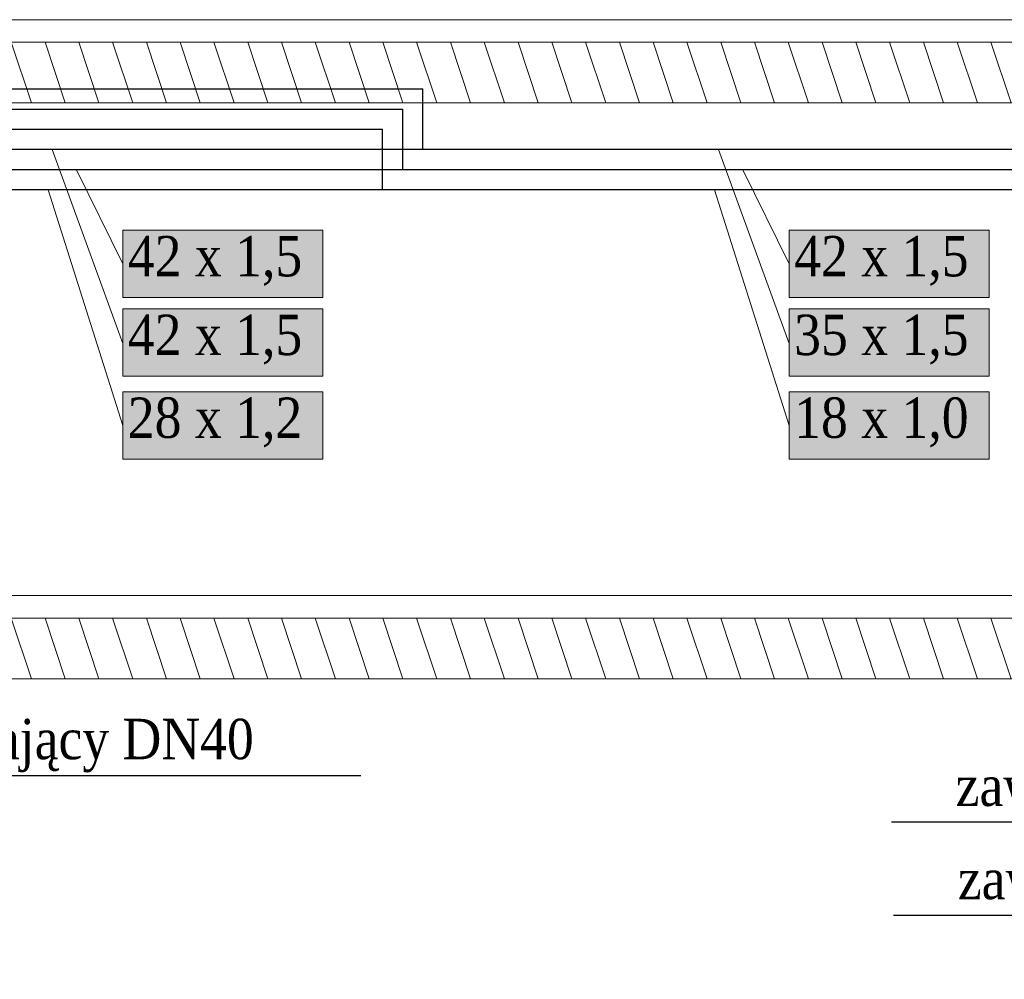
# Model space of a CAD drawing. Header units: millimetres. Extents: x -102560 to 77680, y 7163 to 33028.
# Tile 72 of 80: x 9804 to 14679, y 14243 to 18993. Entities that reach past the tile are written whole.
import ezdxf
from ezdxf import colors
from ezdxf.entities.mleader import LeaderData, LeaderLine
from ezdxf.enums import TextEntityAlignment as Align
from ezdxf.math import Vec2, Vec3

# ---------------------------------------------------------------- set-up
doc = ezdxf.new("R2010")
doc.units = ezdxf.units.MM
for name, color, linetype, lineweight, true_color in [('IS_Działka cyrkulacyjna', 7, 'Continuous', 30, 0x800080), ('IS_Działka cyrkulacyjna (Rozwinięcie)', 7, 'Continuous', 0, 0x000000), ('IS_Działka wody ciepłej (Rozwinięcie)', 7, 'Continuous', 0, 0x000000), ('IS_Działka wody ciepłej_etykieta', 7, 'Continuous', 0, 0x000000), ('IS_Działka wody zimnej (Rozwinięcie)', 7, 'Continuous', 0, 0x000000), ('IS_Działka wody zimnej_etykieta', 7, 'Continuous', 0, 0x000000), ('IS_Konstrukcja (Rozwinięcie)', 7, 'Continuous', 9, 0x000000)]:
    doc.layers.add(name, color=color, linetype=linetype, lineweight=lineweight, true_color=true_color)
for name, color, linetype, lineweight in [('IS_Działka wody ciepłej_podstropowa', 30, 'Continuous', 30), ('IS_Działka wody zimnej_podstropowa', 84, 'Continuous', 30), ('RR_IWK_opisy', 7, 'Continuous', 0)]:
    doc.layers.add(name, color=color, linetype=linetype, lineweight=lineweight)
doc.styles.add('Garamond', font='GARA.TTF')
doc.styles.add('Garamond_____', font='GARA.TTF')

msp = doc.modelspace()

# ---------------------------------------------------------------- hatches: boundary and pattern name
at = {"layer": 'IS_Działka wody ciepłej (Rozwinięcie)', "lineweight": 50, "true_color": 0xffffff, "transparency": 33554687}
for points in [[(10314, 17227.5), (11305.3, 17227.5), (11305.3, 17561.2), (10314, 17561.2)], [(13613.5, 17227.5), (14604.8, 17227.5), (14604.8, 17561.2), (13613.5, 17561.2)], [(10314, 16817.5), (11305.3, 16817.5), (11305.3, 17151.2), (10314, 17151.2)], [(13613.5, 16817.5), (14604.8, 16817.5), (14604.8, 17151.2), (13613.5, 17151.2)]]:
    msp.add_hatch(color=7, dxfattribs=at).paths.add_polyline_path(points)
at = {"layer": 'IS_Działka wody zimnej (Rozwinięcie)', "lineweight": 50, "true_color": 0xffffff, "transparency": 33554687}
for points in [[(10314, 17617.1), (11305.3, 17617.1), (11305.3, 17950.7), (10314, 17950.7)], [(13613.5, 17617.1), (14604.8, 17617.1), (14604.8, 17950.7), (13613.5, 17950.7)]]:
    msp.add_hatch(color=7, dxfattribs=at).paths.add_polyline_path(points)
at = {"layer": 'IS_Konstrukcja (Rozwinięcie)', "true_color": 0xc0c0c0, "transparency": 33554687, "extrusion": (0, 0, -1)}
h = msp.add_hatch(dxfattribs=at)
h.set_pattern_fill('ANSI31', color=9, scale=50.000001, angle=206.6202, style=0)
h.set_pattern_definition([(251.62016, (2400, 18730.6), (150.6517, -50.0563), [])])
h.paths.add_polyline_path([(-77680, 18880.6), (-77680, 18580.6), (-2610, 18580.6), (-2610, 18880.6)])
h = msp.add_hatch(dxfattribs=at)
h.set_pattern_fill('ANSI31', color=9, scale=50.000001, angle=206.6202, style=0)
h.set_pattern_definition([(251.62016, (2400, 15880.6), (150.6517, -50.0563), [])])
h.paths.add_polyline_path([(-77680, 16030.6), (-77680, 15730.6), (-2610, 15730.6), (-2610, 16030.6)])

# ---------------------------------------------------------------- linework, layer by layer
at = {"layer": 'IS_Działka cyrkulacyjna'}
for p, q in [((-479.1, 18450), (11600, 18450)), ((11600, 18150), (11600, 18450)), ((17679.1, 18150), (9547.1, 18150))]:
    msp.add_line(p, q, dxfattribs=at)
at = {"layer": 'IS_Działka wody ciepłej (Rozwinięcie)'}
for points in [[(10314, 17227.5), (11305.3, 17227.5), (11305.3, 17561.2), (10314, 17561.2)], [(13613.5, 17227.5), (14604.8, 17227.5), (14604.8, 17561.2), (13613.5, 17561.2)], [(10314, 16817.5), (11305.3, 16817.5), (11305.3, 17151.2), (10314, 17151.2)], [(13613.5, 16817.5), (14604.8, 16817.5), (14604.8, 17151.2), (13613.5, 17151.2)]]:
    msp.add_lwpolyline(points, close=True, dxfattribs=at)
at = {"layer": 'IS_Działka wody ciepłej_podstropowa'}
for p, q in [((-277.1, 18650), (11800, 18650)), ((11800, 18350), (11800, 18650)), ((17477.1, 18350), (9347.1, 18350))]:
    msp.add_line(p, q, dxfattribs=at)
at = {"layer": 'IS_Działka wody zimnej (Rozwinięcie)'}
for p, q in [((10314, 17390), (9964.6, 18350)), ((13613.5, 17390), (13264.1, 18350)), ((10314, 17783.9), (10084.6, 18250)), ((13613.5, 17783.9), (13384.1, 18250)), ((10314, 16984.3), (9944.6, 18150)), ((13613.5, 16984.3), (13244.1, 18150))]:
    msp.add_line(p, q, dxfattribs=at)
for points in [[(10314, 17617.1), (11305.3, 17617.1), (11305.3, 17950.7), (10314, 17950.7)], [(13613.5, 17617.1), (14604.8, 17617.1), (14604.8, 17950.7), (13613.5, 17950.7)]]:
    msp.add_lwpolyline(points, close=True, dxfattribs=at)
at = {"layer": 'IS_Działka wody zimnej_podstropowa'}
for p, q in [((-379.1, 18550), (11700, 18550)), ((11700, 18250), (11700, 18550)), ((17579.1, 18250), (8039, 18250))]:
    msp.add_line(p, q, dxfattribs=at)
at = {"layer": 'IS_Konstrukcja (Rozwinięcie)'}
for p, q in [((2670, 18992.6), (71971.1, 18992.6)), ((2670, 18880.6), (71971.1, 18880.6)), ((2670, 18580.6), (71971.1, 18580.6)), ((-60060, 16142.6), (71971.1, 16142.6)), ((2670, 16030.6), (71971.1, 16030.6)), ((2670, 15730.6), (71971.1, 15730.6))]:
    msp.add_line(p, q, dxfattribs=at)

# ---------------------------------------------------------------- texts
at = {"layer": 'IS_Działka cyrkulacyjna', "style": 'Garamond_____'}
for s, p in [('28 x 1,2', (10339, 17122.7)), ('18 x 1,0', (13638.5, 17122.7))]:
    msp.add_text(s, height=200, dxfattribs=at).set_placement(p, align=Align.TOP_LEFT)
at = {"layer": 'IS_Działka wody ciepłej_etykieta', "color": 30, "transparency": 33554687, "style": 'Garamond_____'}
for s, p in [('42 x 1,5', (10339, 17532.7)), ('35 x 1,5', (13638.5, 17532.7))]:
    msp.add_text(s, height=200, dxfattribs=at).set_placement(p, align=Align.TOP_LEFT)
at = {"layer": 'IS_Działka wody zimnej_etykieta', "color": 96, "true_color": 0x008000, "transparency": 33554687, "style": 'Garamond_____'}
for p in [(10339, 17922.3), (13638.5, 17922.3)]:
    msp.add_text('42 x 1,5', height=200, dxfattribs=at).set_placement(p, align=Align.TOP_LEFT)

# ---------------------------------------------------------------- next in the draw order: leaders
at = {"layer": 'IS_Działka cyrkulacyjna (Rozwinięcie)'}
ml = msp.add_multileader_mtext('Standard', dxfattribs=at)
ml.set_content('\\C0;zawór odcinający DN25', color=2, style='Garamond_____')
ml.set_leader_properties()
ml.build(insert=Vec2(0, 0))
ml.multileader.update_dxf_attribs({"text_left_attachment_type": 6, "text_right_attachment_type": 6})
ctx = ml.context
ctx.base_point, ctx.char_height, ctx.plane_origin = Vec3(14184.8, 15020.4), 200, Vec3(-122380.9, 152503.8)
ctx.left_attachment, ctx.right_attachment, ctx.text_align_type = 6, 6, 2
notes = []
notes.append((ctx, [(0, (1, 1, 0), (17096.6, 15020.4), (-1, 0), 74, [(0, [(17962.8, 16690)], 0, [])])]))
ctx.mtext.insert, ctx.mtext.width, ctx.mtext.alignment = Vec3(17020.6, 15300.7), 2872.254, 3
ctx.mtext.has_bg_fill, ctx.mtext.bg_color, ctx.mtext.bg_scale_factor, ctx.mtext.bg_transparency, ctx.mtext.use_window_bg_color = 1, -1027028792, 1, 0, 1
at = {"layer": 'RR_IWK_opisy'}
ml = msp.add_multileader_mtext('Standard', dxfattribs=at)
ml.set_content('zawór odcinający DN40', color=256, style='Garamond')
ml.set_leader_properties()
ml.build(insert=Vec2(0, 0))
ml.multileader.update_dxf_attribs({"text_left_attachment_type": 6, "text_right_attachment_type": 6, "dogleg_length": 0.36, "arrow_head_size": 0.18})
ctx = ml.context
ctx.base_point, ctx.char_height, ctx.arrow_head_size, ctx.landing_gap_size, ctx.plane_origin = Vec3(8380.1, 15252.2), 200, 0.18, 0.09, Vec3(-272786.2, 94137.5)
ctx.left_attachment, ctx.right_attachment = 6, 6
notes.append((ctx, [(0, (1, 1, 0), (8379.7, 15252.2), (1, 0), 0.36, [(0, [(8164.6, 16317.8)], 0, [])])]))
ctx.mtext.insert = Vec3(8380.2, 15532.4)
ctx.mtext.has_bg_fill, ctx.mtext.bg_color, ctx.mtext.bg_scale_factor, ctx.mtext.bg_transparency, ctx.mtext.use_window_bg_color = 1, -1027028792, 1, 0, 1
for ctx, leaders in notes:
    for number, flags, end, landing, length, lines in leaders:
        leader = LeaderData()
        leader.index, (leader.has_last_leader_line, leader.has_dogleg_vector, leader.attachment_direction) = number, flags
        leader.last_leader_point, leader.dogleg_vector, leader.dogleg_length = Vec3(end), Vec3(landing), length
        for number, points, colour, breaks in lines:
            line = LeaderLine()
            line.index, line.vertices, line.color, line.breaks = number, Vec3.list(points), colors.encode_raw_color(colour), breaks
            leader.lines.append(line)
        ctx.leaders.append(leader)

# ---------------------------------------------------------------- next in the draw order: leaders
at = {"layer": 'IS_Działka cyrkulacyjna (Rozwinięcie)'}
ml = msp.add_multileader_mtext('Standard', dxfattribs=at)
ml.set_content('\\C0;zawór odcinający DN20', color=2, style='Garamond_____')
ml.set_leader_properties()
ml.build(insert=Vec2(0, 0))
ml.multileader.update_dxf_attribs({"text_left_attachment_type": 6, "text_right_attachment_type": 6})
ctx = ml.context
ctx.base_point, ctx.char_height, ctx.plane_origin = Vec3(14189.5, 14559.2), 200, Vec3(-122378.8, 152402.7)
ctx.left_attachment, ctx.right_attachment, ctx.text_align_type = 6, 6, 2
notes = []
notes.append((ctx, [(0, (1, 1, 0), (17157.4, 14559.2), (-1, 0), 124, [(0, [(17964.9, 16588.8)], 0, [])])]))
ctx.mtext.insert, ctx.mtext.width, ctx.mtext.alignment = Vec3(17031.4, 14839.5), 2872.254, 3
ctx.mtext.has_bg_fill, ctx.mtext.bg_color, ctx.mtext.bg_scale_factor, ctx.mtext.bg_transparency, ctx.mtext.use_window_bg_color = 1, -1027028792, 1, 0, 1
for ctx, leaders in notes:
    for number, flags, end, landing, length, lines in leaders:
        leader = LeaderData()
        leader.index, (leader.has_last_leader_line, leader.has_dogleg_vector, leader.attachment_direction) = number, flags
        leader.last_leader_point, leader.dogleg_vector, leader.dogleg_length = Vec3(end), Vec3(landing), length
        for number, points, colour, breaks in lines:
            line = LeaderLine()
            line.index, line.vertices, line.color, line.breaks = number, Vec3.list(points), colors.encode_raw_color(colour), breaks
            leader.lines.append(line)
        ctx.leaders.append(leader)

doc.saveas('drawing.dxf')
